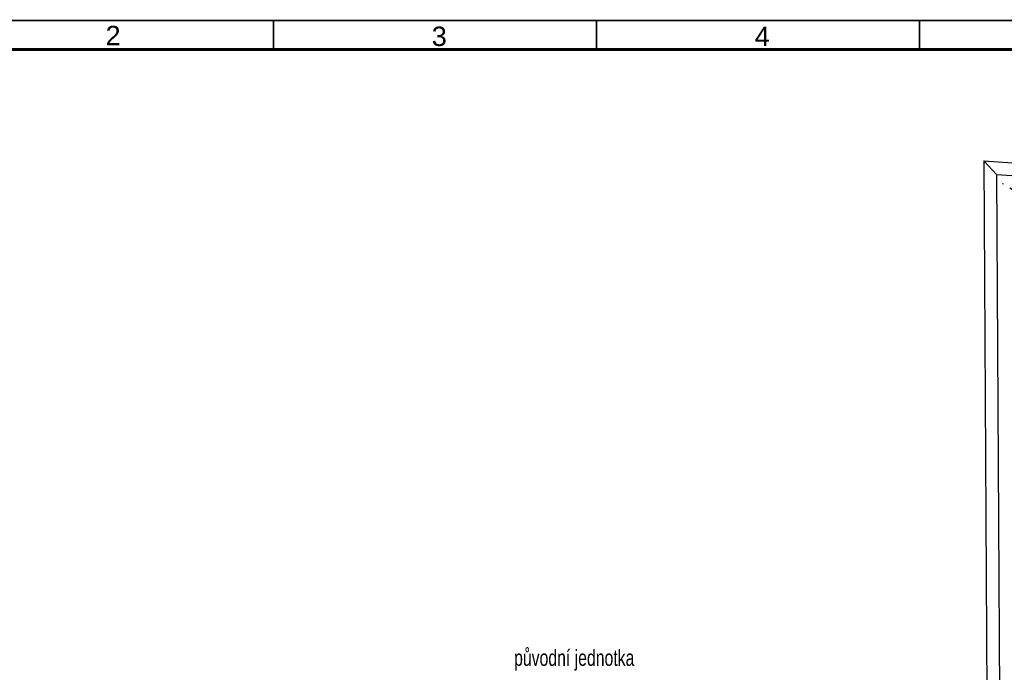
# Model space of a CAD drawing. Extents: x -12025 to 39812, y -28775 to 12.
# Tile 6 of 11: x 5470 to 20714, y -10100 to 12. Entities that reach past the tile are written whole.
import ezdxf

# ---------------------------------------------------------------- set-up
doc = ezdxf.new("R2010")
doc.units = 0
doc.header["$MEASUREMENT"] = 0
doc.linetypes.add('Čerchovaná', pattern=[450, 200, -117.5, 15, -117.5])
doc.layers.add('OÚ Dukovany půdorys podklad půda', color=7, linetype='Continuous')
doc.layers.add('Ramecek', color=7, linetype='Continuous')
doc.styles.add('Arial', font='txt')

msp = doc.modelspace()

# ---------------------------------------------------------------- linework, layer by layer
at = {"layer": 'OÚ Dukovany půdorys podklad půda', "color": 9, "linetype": 'Continuous'}
for p, q in [((20597, -2390), (20395, -2174)), ((20395, -2174), (20451, -11812)), ((20597, -2390), (20398, -2176)), ((20398, -2176), (32024, -2953)), ((31829, -3141), (20597, -2390)), ((20652, -12030), (20597, -2390))]:
    msp.add_line(p, q, dxfattribs=at)
at = {"layer": 'OÚ Dukovany půdorys podklad půda', "color": 7, "linetype": 'Čerchovaná'}
msp.add_line((27891, -6913), (20673, -2520), dxfattribs=at)
at = {"layer": 'Ramecek', "color": 7, "linetype": 'Continuous'}
for points, const_width in [([(0, -28600), (39800, -28600), (39800, 0), (0, 0)], 25), ([(400, -28150), (39400, -28150), (39400, -450), (400, -450)], 50)]:
    msp.add_lwpolyline(points, close=True, dxfattribs=dict(at, const_width=const_width))
at = {"layer": 'Ramecek', "color": 7, "linetype": 'Continuous', "const_width": 25}
for points in [[(9400, -450), (9400, -6)], [(14400, -6), (14400, -450)], [(19400, -15), (19400, -460)]]:
    msp.add_lwpolyline(points, dxfattribs=at)

# ---------------------------------------------------------------- texts
at = {"layer": 'OÚ Dukovany půdorys podklad půda', "color": 1, "linetype": 'Continuous', "style": 'Arial', "width": 0.7}
msp.add_text('původní jednotka', height=250, dxfattribs=at).set_placement((13125, -10000))
at = {"layer": 'Ramecek', "color": 7, "linetype": 'Continuous', "style": 'Arial'}
for s, p in [('2', (6800, -383)), ('3', (11850, -395)), ('4', (16850, -395))]:
    msp.add_text(s, height=300, dxfattribs=at).set_placement(p)

doc.saveas('drawing.dxf')
